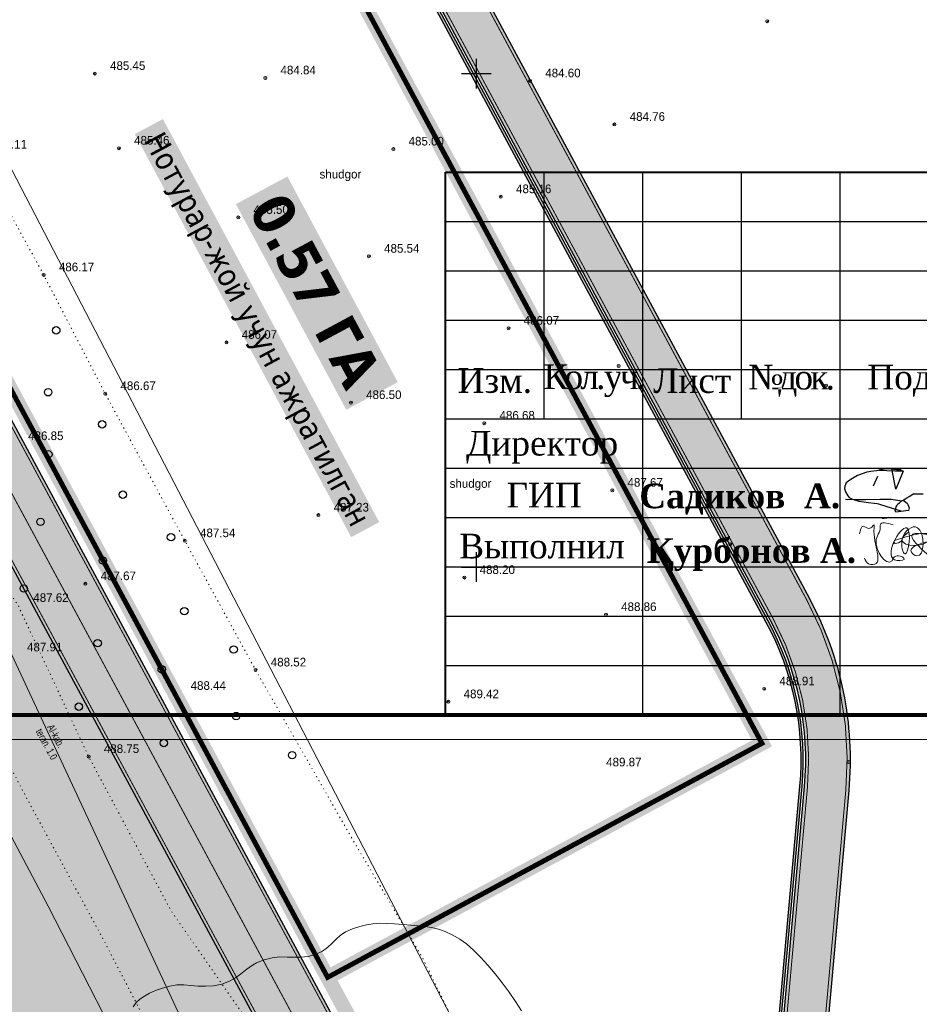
# Model space of a CAD drawing. Extents: x -516234 to 73329, y -4499813 to 47259.
# Tile 13 of 256: x 29620 to 29711, y 36743 to 36843. Entities that reach past the tile are written whole.
import ezdxf

# ---------------------------------------------------------------- set-up
doc = ezdxf.new("R2010")
doc.units = 0
doc.header["$LTSCALE"] = 0.5
doc.header["$MEASUREMENT"] = 0
doc.header["$PDMODE"] = 32
doc.header["$PDSIZE"] = 0.3
for name, pattern in [('( Hidden )', [0.375, 0.25, -0.125]), ('ACAD_ISO03W100', [30, 12, -18]), ('РА_КОНТУРЫ', [1.5, 0, -1.5])]:
    doc.linetypes.add(name, pattern=pattern)
for name, color, linetype in [('(001) Сетка', 92, 'Continuous'), ('(002) Рамка', 7, 'Continuous'), ('(004) Точки рельефа', 7, 'Continuous'), ('(007) Здания', 7, 'Continuous'), ('(013) Газ', 30, 'ИК_Газопровод -------г--------'), ('(019) Связь', 3, 'ИК_КАБ_СВЯЗИ'), ('(031) Горизонтали', 42, 'Continuous'), ('(037) Контуры', 7, 'Continuous'), ('(038) Деревья', 7, 'Continuous'), ('1 devor', 7, 'Continuous'), ('1 PARK', 7, 'Continuous'), ('7_газон', 7, 'Continuous'), ('STOYANKA', 7, 'Continuous'), ("YO'LLLLLLLLLLLLLLLLLLLLL", 7, 'Continuous'), ('орто', 7, 'Continuous')]:
    doc.layers.add(name, color=color, linetype=linetype)
doc.styles.add('BM-431', font='bm431.ttf')
doc.styles.add('D-431', font='d431.ttf')
doc.styles.add('MtXpl_Times_New_Roma_1', font='timesbd.ttf')
doc.styles.get("Standard").update_dxf_attribs({"font": 'times.ttf'})
doc.linetypes.add('ИК_Газопровод -------г--------', pattern='A,9,-0.6,["Г",Standard,S=1.199999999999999,R=0,X=0,Y=-0.6],-1.199999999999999', length=10.8)
doc.linetypes.add('ИК_КАБ_СВЯЗИ', pattern='A,4,["o",Standard,S=0.5,R=0,X=0,Y=-0.125],4,-2', length=10)

# ---------------------------------------------------------------- blocks, each defined once
blk = doc.blocks.new('9633')
at = {"layer": '(031) Горизонтали', "color": 42, "linetype": 'Continuous', "lineweight": 0}
blk.add_lwpolyline([(28665.06522395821, 36742.66409591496), (28665.36704788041, 36743.10046447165), (28665.75147690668, 36743.44330197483), (28666.20909295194, 36743.76106192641), (28666.74135440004, 36744.05352374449), (28667.34971963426, 36744.32046684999), (28668.03564703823, 36744.56167066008), (28668.80059499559, 36744.77691459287), (28669.49249926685, 36744.88438555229), (28670.19302915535, 36744.89029668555), (28670.90926720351, 36744.83981373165), (28671.64829595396, 36744.77810242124), (28672.41719794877, 36744.75032848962), (28673.2230557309, 36744.80165767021), (28674.07295184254, 36744.97725569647), (28674.84470170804, 36745.26523073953), (28675.45450642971, 36745.60964998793), (28675.96702706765, 36745.98961770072), (28676.44692468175, 36746.38423813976), (28676.95886033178, 36746.77261556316), (28677.56749507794, 36747.13385423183), (28678.33748998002, 36747.44705840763), (28679.17164503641, 36747.64808087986), (28679.94304427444, 36747.72115703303), (28680.67177479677, 36747.71796501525), (28681.37792370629, 36747.69018297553), (28682.08157810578, 36747.68948906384), (28682.80282509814, 36747.76756142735), (28683.56175178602, 36747.97607821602), (28684.24831090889, 36748.29905697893), (28684.78030426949, 36748.67239058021), (28685.21959256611, 36749.07557014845), (28685.62803649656, 36749.48808680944), (28686.06749675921, 36749.88943169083), (28686.59983405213, 36750.25909591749), (28687.28690907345, 36750.57657061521), (28688.02951281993, 36750.81991726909), (28688.71031459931, 36750.98723364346), (28689.36399257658, 36751.08806528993), (28690.02522491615, 36751.13195776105), (28690.72868978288, 36751.1284566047), (28691.50906534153, 36751.08710737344), (28692.40102975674, 36751.01745561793), (28693.20469006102, 36750.95438492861), (28693.94898878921, 36750.89363538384), (28694.65211302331, 36750.81627019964), (28695.33224984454, 36750.70335259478), (28696.00758633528, 36750.53594578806), (28696.6963095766, 36750.29511299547), (28697.41660665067, 36749.96191743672), (28698.18666463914, 36749.51742232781), (28698.85076140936, 36749.03785752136), (28699.55277604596, 36748.4245313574), (28700.27969697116, 36747.69999907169), (28701.01851260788, 36746.88681590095), (28701.75621137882, 36746.00753707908), (28702.4797817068, 36745.08471784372), (28703.17621201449, 36744.14091343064), (28703.83249072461, 36743.19867907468), (28704.43560625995, 36742.28057001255)], dxfattribs=at)
at = {"layer": '(004) Точки рельефа', "lineweight": 0, "style": 'D-431'}
for s, p in [('485.45', (28662.73200752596, 36837.60599000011)), ('484.84', (28680.00743431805, 36837.15615899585)), ('484.60', (28706.8400157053, 36836.85815609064)), ('484.76', (28715.394734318, 36832.4461793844)), ('485.46', (28665.17233431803, 36830.04167938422)), ('485.00', (28692.98691954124, 36829.95061569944)), ('486.11', (28650.74093431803, 36829.63267938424)), ('485.16', (28703.87623431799, 36825.11787938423)), ('485.50', (28677.27063262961, 36823.02425526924)), ('485.54', (28690.507534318, 36819.08335899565)), ('486.17', (28657.54833431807, 36817.2045793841)), ('486.07', (28704.65903206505, 36811.79111438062)), ('486.07', (28676.07723431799, 36810.3593793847)), ('486.67', (28663.78703431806, 36805.16537938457)), ('486.50', (28688.68633793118, 36804.25869993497)), ('486.68', (28702.20213431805, 36802.17087938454)), ('486.85', (28654.43273431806, 36800.09717938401)), ('487.67', (28715.17308431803, 36795.37407938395)), ('487.23', (28685.38773431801, 36792.85539103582)), ('487.54', (28671.85203431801, 36790.25935899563)), ('488.20', (28700.18700024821, 36786.5272813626)), ('487.67', (28661.77503431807, 36785.90477938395)), ('487.62', (28654.95763431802, 36783.69851142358)), ('488.86', (28714.53043431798, 36782.77447938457)), ('487.91', (28654.32193431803, 36778.68815220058)), ('488.52', (28679.02433431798, 36777.16149103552)), ('488.91', (28730.56547676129, 36775.25372598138)), ('488.44', (28670.89653431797, 36774.78635899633)), ('489.42', (28698.56473431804, 36773.94049783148)), ('488.75', (28662.10303431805, 36768.38885899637)), ('489.87', (28713.0105850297, 36767.03534073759))]:
    blk.add_text(s, height=0.875, dxfattribs=at).set_placement(p)
at = {"layer": '(037) Контуры', "linetype": 'РА_КОНТУРЫ', "lineweight": 0, "ltscale": 0.5, "style": 'BM-431'}
for p in [(28683.96347078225, 36826.60770937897), (28697.14646373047, 36795.26198544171)]:
    blk.add_text('shudgor', height=0.875, dxfattribs=at).set_placement(p)
blk = doc.blocks.new('d')
at = {"layer": '(038) Деревья'}
blk.add_ellipse((0, 0), major_axis=(0.2651650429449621, 0.2651650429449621), ratio=0.9999999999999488, start_param=5.497787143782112, end_param=11.7809724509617, dxfattribs=at)
blk = doc.blocks.new('Setka')
at = {"layer": '(001) Сетка'}
for p, q in [((0, 1.5), (0, -1.5)), ((-1.5, 0), (1.5, 0))]:
    blk.add_line(p, q, dxfattribs=at)

msp = doc.modelspace()

# ---------------------------------------------------------------- hatches: boundary and pattern name
at = {"layer": '1 PARK', "lineweight": 0, "true_color": 0x00c200, "transparency": 33554508}
h = msp.add_hatch(color=92, dxfattribs=at)
h.dxf.hatch_style = 1
edge = h.paths.add_edge_path()
edge.add_line((29724.64239257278, 36512.79432187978), (29471.60044474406, 36982.55049501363))
edge.add_line((29471.60044474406, 36982.55049501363), (29506.29401808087, 36972.14843313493))
edge.add_arc((29494.80619221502, 36933.83355538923), 39.99999999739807, 28.309861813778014, 73.30986225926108, ccw=False)
edge.add_line((29530.02202180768, 36952.80314541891), (29731.94540582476, 36577.94530873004))
edge.add_arc((29696.72957622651, 36558.97571869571), 40.00000000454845, -16.690138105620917, 28.309861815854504, ccw=False)
edge.add_line((29735.04445390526, 36547.48789258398), (29724.64239257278, 36512.79432187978))
at = {"layer": '7_газон', "lineweight": 0, "true_color": 0x5c5c5c, "transparency": 33554687}
h = msp.add_hatch(color=251, dxfattribs=at)
h.dxf.hatch_style = 1
edge = h.paths.add_edge_path(flags=16)
edge.add_line((29676.9670253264, 36922.96084250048), (29652.77291892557, 36909.92828613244))
edge.add_arc((29654.19563818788, 36907.28709892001), 2.999999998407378, 118.3098620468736, 208.3098621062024)
edge.add_line((29651.55445097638, 36905.86437965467), (29669.68837844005, 36872.19990448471))
edge.add_arc((29672.32956565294, 36873.62262374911), 2.999999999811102, 208.30986207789, 298.2780487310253)
edge.add_line((29673.75081818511, 36870.98064698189), (29697.06899177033, 36883.5246684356))
edge.add_arc((29695.17398839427, 36887.04730412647), 4.000000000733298, 298.2780487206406, 388.3063323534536)
edge.add_line((29698.69568820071, 36888.94404619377), (29681.03101944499, 36921.74221183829))
edge.add_arc((29678.3897445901, 36920.31965528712), 3.00000000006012, 28.30633236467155, 118.3098620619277)
edge = h.paths.add_edge_path(flags=16)
edge.add_arc((29582.9855072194, 36967.89968877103), 30.00000001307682, 100.3549001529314, 118.3098620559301)
edge.add_line((29568.75831457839, 36994.31156091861), (29528.13142186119, 36972.42721186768))
edge.add_arc((29529.55414112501, 36969.78602465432), 2.999999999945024, 118.3098620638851, 225.976051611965)
edge.add_arc((29494.80619221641, 36933.83355539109), 46.99999999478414, 28.309861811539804, 45.97605160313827, ccw=False)
edge.add_line((29536.18479198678, 36956.12282367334), (29686.13726511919, 36677.7456560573))
edge.add_arc((29688.77845233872, 36679.16837530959), 2.999999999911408, 208.3098618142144, 354.8617095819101)
edge.add_line((29691.76639664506, 36678.8996955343), (29699.50725581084, 36764.98453772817))
edge.add_arc((29669.62781274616, 36767.67133548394), 30.00000000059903, 354.8617095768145, 388.3098620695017)
edge.add_line((29696.03968487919, 36781.89852812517), (29580.77358266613, 36995.88266607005))
edge.add_arc((29578.13239545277, 36994.45994680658), 2.999999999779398, 28.30986205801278, 100.3549001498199)
edge = h.paths.add_edge_path()
edge.add_line((29429.45156085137, 37065.40154354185), (29443.21523881, 37039.99022628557))
edge.add_line((29443.21523881, 37039.99022628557), (29467.007078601, 36995.82219918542))
edge.add_arc((29480.21301466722, 37002.93579550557), 14.99999999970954, 208.3098620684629, 253.3098622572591)
edge.add_line((29475.90507996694, 36988.56771635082), (29508.30438760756, 36978.85353674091))
edge.add_arc((29494.80619219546, 36933.83355536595), 47.00000002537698, 63.28493720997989, 73.30986224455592, ccw=False)
edge.add_arc((29520.43076144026, 36984.74898970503), 10.00000000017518, 243.284937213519, 298.3098620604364)
edge.add_line((29525.17315898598, 36975.94503232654), (29566.62423568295, 36998.27334173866))
edge.add_arc((29582.98550721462, 36967.89968878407), 34.49999999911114, 90.70226828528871, 118.3098620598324, ccw=False)
edge.add_line((29582.56265496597, 37002.39709732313), (29601.16238589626, 37002.62508366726))
edge.add_arc((29600.79468828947, 37032.62283022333), 29.99999999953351, 270.7022682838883, 298.3364137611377)
edge.add_line((29615.03411904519, 37006.21755401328), (29627.39519750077, 37012.88344606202))
edge.add_arc((29631.42970288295, 37005.4019511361), 8.500000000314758, 28.306332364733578, 118.3364137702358, ccw=False)
edge.add_line((29638.91331497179, 37009.43252803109), (29702.65760048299, 36891.0778810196))
edge.add_arc((29695.17398839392, 36887.04730412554), 8.499999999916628, -61.72195127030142, 28.306332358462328, ccw=False)
edge.add_line((29699.20087056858, 36879.56170328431), (29664.33022544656, 36860.80302483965))
edge.add_arc((29666.69897966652, 36856.39973022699), 5.000000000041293, 118.2780487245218, 208.3098620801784)
edge.add_line((29662.29700097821, 36854.02853145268), (29700.001465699, 36784.03260702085))
edge.add_arc((29669.62781274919, 36767.67133548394), 34.49999999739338, -5.138290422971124, 28.30986207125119, ccw=False)
edge.add_line((29703.98917227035, 36764.58151806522), (29695.14768138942, 36666.25672866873))
edge.add_arc((29710.0874029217, 36664.91332979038), 15.00000000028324, 174.8617095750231, 208.3098618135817)
edge.add_line((29696.8814668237, 36657.7997335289), (29738.10817600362, 36581.26498698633))
edge.add_arc((29696.72957622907, 36558.97571869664), 47.00000000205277, -16.690138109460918, 28.3098618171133, ccw=False)
edge.add_line((29741.74955749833, 36545.47752301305), (29732.03538262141, 36513.07823193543))
edge.add_arc((29746.40346174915, 36508.77029714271), 14.99999999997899, 163.309861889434, 208.3098620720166)
edge.add_line((29733.19752568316, 36501.65670082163), (29762.25672105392, 36447.71016536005))
edge.add_line((29762.25672105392, 36447.71016536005), (29788.31828072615, 36389.8396773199))
edge.add_line((29788.31828072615, 36389.8396773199), (29723.7285416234, 36509.74639209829))
edge.add_line((29723.7285416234, 36509.74639209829), (29735.04445390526, 36547.48789258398))
edge.add_arc((29696.7295762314, 36558.97571869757), 39.9999999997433, 343.3098618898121, 388.3098618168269)
edge.add_line((29731.94540582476, 36577.94530873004), (29530.02202180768, 36952.80314541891))
edge.add_arc((29494.80619221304, 36933.83355538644), 40.00000000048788, 28.30986181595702, 73.30986225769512)
edge.add_line((29506.29401808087, 36972.14843313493), (29468.5366372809, 36983.46910649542))
edge.add_line((29468.5366372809, 36983.46910649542), (29424.2348273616, 37065.40154354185))
edge = h.paths.add_edge_path(flags=16)
edge.add_line((29653.96902770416, 36965.66145273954), (29629.77229082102, 36952.62747941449))
edge.add_arc((29631.19501008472, 36949.98629220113), 2.999999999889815, 118.3098620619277, 208.3098620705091)
edge.add_line((29628.55382287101, 36948.56357293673), (29646.57493355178, 36915.10853490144))
edge.add_arc((29649.2161207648, 36916.53125416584), 2.999999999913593, 208.3098620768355, 298.3098620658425)
edge.add_line((29650.63884002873, 36913.89006695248), (29674.83351591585, 36926.92293008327))
edge.add_arc((29673.4107966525, 36929.56411729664), 2.999999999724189, 298.3098620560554, 388.3063323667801)
edge.add_line((29676.05207150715, 36930.98667384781), (29658.03302182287, 36964.44282207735))
edge.add_arc((29655.3917469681, 36963.02026552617), 2.999999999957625, 28.30633236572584, 118.3098620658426)
edge = h.paths.add_edge_path(flags=16)
edge.add_line((29653.05407388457, 36973.68728408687), (29634.95140268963, 37007.29869320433))
edge.add_arc((29631.42970288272, 37005.4019511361), 4.00000000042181, 28.30633236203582, 118.3364137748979)
edge.add_line((29629.53111211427, 37008.92265463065), (29617.1700336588, 37002.25676258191))
edge.add_arc((29600.79468827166, 37032.6228302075), 34.49999999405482, 278.95978604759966, 298.33641380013, ccw=False)
edge.add_arc((29606.63498333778, 36995.58040921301), 3.000000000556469, 98.95978601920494, 208.3098621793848)
edge.add_line((29603.99379612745, 36994.15768994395), (29623.57430544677, 36957.80772818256))
edge.add_arc((29626.21549265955, 36959.23044744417), 2.9999999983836, 208.3098620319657, 298.3098620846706)
edge.add_line((29627.6382119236, 36956.58926023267), (29651.83551829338, 36969.62354032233))
edge.add_arc((29650.41279902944, 36972.26472753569), 3.000000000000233, 298.3098620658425, 388.306332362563)
at = {"layer": "YO'LLLLLLLLLLLLLLLLLLLLL", "true_color": 0x00bfff}
h = msp.add_hatch(color=140, dxfattribs=at)
h.dxf.hatch_style = 1
edge = h.paths.add_edge_path(flags=16)
edge.add_line((29604.43399398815, 36994.39480983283), (29670.12857632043, 36872.43702437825))
edge.add_arc((29672.32956566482, 36873.62262376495), 2.499999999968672, 208.309862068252, 298.278048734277)
edge.add_line((29673.51394277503, 36871.42097645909), (29696.83211634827, 36883.96499789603))
edge.add_arc((29695.17398839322, 36887.04730412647), 3.500000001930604, 298.2780487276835, 388.3063323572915)
edge.add_line((29698.25547572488, 36888.70695343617), (29634.51119021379, 37007.06160044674))
edge.add_arc((29631.42970288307, 37005.4019511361), 3.500000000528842, 28.30633237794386, 118.3364137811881)
edge.add_line((29629.76843596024, 37008.48256669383), (29617.40735750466, 37001.8166746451))
edge.add_arc((29600.79468829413, 37032.6228302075), 34.99999998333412, 278.9597860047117, 298.3364137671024, ccw=False)
edge.add_arc((29606.63498333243, 36995.58040921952), 2.500000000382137, 98.95978600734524, 208.3098620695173)
edge = h.paths.add_edge_path()
edge.add_arc((29600.79468828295, 37032.62283023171), 34.75000000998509, 278.9597860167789, 298.3364137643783)
edge.add_line((29617.28869558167, 37002.0367186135), (29629.64977403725, 37008.70261066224))
edge.add_arc((29631.42970288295, 37005.40195113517), 3.750000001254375, 28.306332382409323, 118.33641377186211, ccw=False)
edge.add_line((29634.73129645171, 37007.18014682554), (29698.4755819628, 36888.82549981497))
edge.add_arc((29695.17398839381, 36887.04730412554), 3.750000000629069, -61.72195127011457, 28.306332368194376, ccw=False)
edge.add_line((29696.9505540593, 36883.74483316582), (29673.63238048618, 36871.20081172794))
edge.add_arc((29672.32956566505, 36873.62262376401), 2.74999999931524, 208.3098620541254, 298.2780487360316, ccw=False)
edge.add_line((29669.90847738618, 36872.3184644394), (29604.2138950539, 36994.27624989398))
edge.add_arc((29606.63498333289, 36995.58040921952), 2.750000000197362, 98.9597860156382, 208.3098620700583, ccw=False)
edge = h.paths.add_edge_path()
edge.add_line((29596.94986710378, 36997.82309186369), (29587.75359240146, 36997.71036845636))
edge.add_arc((29588.9861658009, 36994.97527021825), 2.999999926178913, 114.2587324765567, 124.2595781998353)
edge.add_line((29587.29733653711, 36997.45475711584), (29597.41225126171, 36997.57874075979))
edge.add_arc((29595.78470484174, 36995.0586031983), 3.000000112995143, 57.144958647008, 67.14580375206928)
edge = h.paths.add_edge_path()
edge.add_line((29526.90857057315, 36971.2005763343), (29568.99543445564, 36993.87136305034))
edge.add_arc((29582.98550722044, 36967.89968876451), 29.50000001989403, 100.35490015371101, 118.30986205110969, ccw=False)
edge.add_arc((29578.13239545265, 36994.45994680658), 2.499999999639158, 28.309862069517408, 100.35490015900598, ccw=False)
edge.add_line((29580.33338479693, 36995.64554619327), (29695.59948701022, 36781.66140824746))
edge.add_arc((29669.62781274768, 36767.67133548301), 29.49999999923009, -5.1382904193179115, 28.30986207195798, ccw=False)
edge.add_line((29699.0092650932, 36765.02931769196), (29691.11988759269, 36677.29282713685))
edge.add_arc((29688.77845223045, 36679.16837538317), 3.00000012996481, 321.3044000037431, 331.3052450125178)
edge.add_line((29691.41002270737, 36677.72794572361), (29699.25826045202, 36765.00692771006))
edge.add_arc((29669.62781274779, 36767.67133548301), 29.74999999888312, 354.8617095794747, 388.3098620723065)
edge.add_line((29695.81958594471, 36781.77996818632), (29580.55348373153, 36995.7641061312))
edge.add_arc((29578.13239545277, 36994.45994680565), 2.749999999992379, 28.30986207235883, 100.3549001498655)
edge.add_arc((29582.9855072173, 36967.89968877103), 29.7500000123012, 100.3549001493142, 118.309862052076)
edge.add_line((29568.87687451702, 36994.09146198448), (29527.19442439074, 36971.63851944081))
edge.add_arc((29529.55414118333, 36969.78602461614), 3.000000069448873, 141.8663265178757, 151.8671717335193)

# ---------------------------------------------------------------- linework, layer by layer
at = {"layer": '(002) Рамка', "lineweight": 0}
msp.add_lwpolyline([(29430.11898542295, 37066.75011732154), (29850.61898542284, 37066.75011732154), (29850.61898542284, 36769.75011732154), (29430.11898542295, 36769.75011732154)], close=True, dxfattribs=at)
at = {"layer": '(004) Точки рельефа', "color": 0, "linetype": 'ByBlock', "lineweight": 0}
for p in [(29695.73002980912, 36842.53564540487), (29627.58340301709, 36837.24227640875), (29644.85882980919, 36836.79244540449), (29671.69141119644, 36836.49262211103), (29680.24612980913, 36832.08064540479), (29630.02372980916, 36829.67614540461), (29657.83831503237, 36829.58690210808), (29668.72762980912, 36824.75234540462), (29642.12202812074, 36822.66054167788), (29655.35892980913, 36818.71964540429), (29622.39972980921, 36816.83904540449), (29669.51042755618, 36811.42558040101), (29640.92862980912, 36809.99384540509), (29680.6671298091, 36807.60814540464), (29628.63842980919, 36804.79984540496), (29701.6862352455, 36805.61827721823), (29653.53773342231, 36803.89316595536), (29667.05352980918, 36801.80534540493), (29680.02447980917, 36795.00854540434), (29650.23912980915, 36792.49774540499), (29636.70342980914, 36789.89564540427), (29691.98092980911, 36789.53524540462), (29665.03839573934, 36786.16963573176), (29626.62642980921, 36785.53924540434), (29679.38182980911, 36782.40894540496), (29643.87572980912, 36776.80384540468), (29695.41687225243, 36774.89061918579), (29635.7479298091, 36774.42264540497), (29663.41612980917, 36773.58224540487), (29626.95442980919, 36768.02514540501), (29703.97642980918, 36767.48194540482)]:
    msp.add_point(p, dxfattribs=at)
at = {"layer": '(013) Газ', "lineweight": 0, "flags": 128}
msp.add_lwpolyline([(29525.4045298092, 37048.0812454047), (29531.16032980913, 37039.10674540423), (29539.03442980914, 37023.9947454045), (29540.16602980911, 37021.19084540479), (29539.27042980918, 37018.60784540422), (29533.5626298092, 37011.72844540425), (29529.25442980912, 37006.75534540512), (29524.91812980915, 37001.27644540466), (29517.62702980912, 36991.22024540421), (29508.46972980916, 36979.31684540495), (29503.95652980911, 36971.83674540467), (29513.30102980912, 36954.80344540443), (29520.01352980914, 36941.40164540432), (29527.99152980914, 36927.06934540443), (29538.26772980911, 36908.13784540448), (29552.22252980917, 36883.58144540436), (29562.9265298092, 36863.59834540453), (29568.87632980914, 36853.651245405), (29578.9045298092, 36835.70134540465), (29587.68822980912, 36819.03094540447), (29597.08572980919, 36801.50184540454), (29611.7932298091, 36773.69974540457), (29622.8681298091, 36752.86994540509), (29632.62652980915, 36733.82944540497), (29642.05702980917, 36714.74094540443), (29649.24532980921, 36696.49514540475), (29654.71632980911, 36680.57834540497), (29662.39652980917, 36662.6074454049), (29676.15432980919, 36642.03754540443), (29689.2174298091, 36620.2101454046), (29698.95182980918, 36600.03514540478), (29708.9171298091, 36582.19414540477), (29725.84472980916, 36551.17434540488), (29738.19912980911, 36530.15064540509), (29750.36268157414, 36512.07232270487), (29762.3080298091, 36492.93034540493), (29777.20752980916, 36461.74964540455), (29800.4448298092, 36421.63744540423), (29814.55452980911, 36397.86484540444)], dxfattribs=at)
at = {"layer": '(019) Связь', "lineweight": 0, "flags": 128}
for points in [[(29845.77499956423, 36411.94192992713), (29832.6952298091, 36428.04424540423), (29805.59946008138, 36468.11178495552), (29530.62606186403, 36998.11573333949), (29534.25613077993, 37019.90358326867), (29517.60932965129, 37060.71951957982)], [(29514.83162980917, 37049.761445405), (29518.67122980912, 37045.21124540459), (29525.95242980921, 37035.17724540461), (29528.7734298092, 37021.40064540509), (29526.18852980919, 37015.33294540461), (29523.52162980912, 37012.33214540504), (29518.67252980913, 37007.59394540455), (29510.11892980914, 36999.15214540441), (29506.1915298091, 36984.80864540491), (29526.83482980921, 36945.59014540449), (29546.80742980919, 36909.66124540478), (29570.94542980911, 36864.29314540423), (29590.41202980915, 36836.47614540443), (29619.17332980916, 36778.32504540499), (29654.46622980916, 36702.51484540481), (29679.35692980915, 36655.78224540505), (29696.19172980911, 36624.08374540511), (29725.3618298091, 36569.60814540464), (29744.3187298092, 36532.2698454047), (29766.0236298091, 36495.88124540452)]]:
    msp.add_lwpolyline(points, dxfattribs=at)
at = {"layer": '(037) Контуры', "linetype": 'РА_КОНТУРЫ', "lineweight": 0, "ltscale": 0.5, "flags": 128}
msp.add_lwpolyline([(29755.04077472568, 36506.78989662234), (29749.55892649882, 36504.71865606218), (29743.93502640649, 36515.17753636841), (29735.41522741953, 36528.70619685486), (29728.61977677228, 36539.94076516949), (29722.32114540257, 36549.69191522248), (29715.1268340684, 36562.79275359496), (29702.66348585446, 36586.19353718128), (29697.33247490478, 36596.28256397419), (29689.20851291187, 36610.85282235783), (29682.5789960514, 36622.2763185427), (29676.06744009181, 36632.90212627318), (29668.59320942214, 36649.312673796), (29662.06464549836, 36661.64381750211), (29656.31976662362, 36675.12851883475), (29650.06209021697, 36688.28134498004), (29644.47316955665, 36699.55290921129), (29637.36183763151, 36711.28428142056), (29632.36174313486, 36716.07937194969), (29624.68160750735, 36730.74959521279), (29618.9497404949, 36742.25506716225), (29612.32520716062, 36755.37790184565), (29603.25658454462, 36773.26586058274), (29595.88533783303, 36786.8645036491), (29588.98291583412, 36799.61847954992), (29584.54556848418, 36808.36303738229), (29577.76510707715, 36820.1733816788), (29566.04250200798, 36839.8896059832), (29558.70718168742, 36860.45953546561), (29549.67653794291, 36879.08920578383), (29542.6271770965, 36891.38136021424), (29534.78511255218, 36905.11094827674), (29523.18849822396, 36920.17498473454), (29514.56272471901, 36935.54792634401), (29507.28444792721, 36948.43184844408), (29499.05851350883, 36964.41955414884), (29491.99115241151, 36977.56037804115), (29485.19368250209, 36991.13903379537), (29476.92277338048, 37006.21609362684), (29476.89373791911, 37011.68396476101), (29488.33226104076, 37014.47997411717), (29493.3193988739, 37005.20762645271), (29496.88407585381, 36997.64360158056), (29504.16535667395, 36984.15191610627), (29510.89685299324, 36970.48829286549), (29519.16476488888, 36955.22330616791), (29526.661950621, 36943.02212015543), (29535.5256339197, 36927.36729031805), (29544.05944038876, 36912.32621872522), (29550.88593727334, 36894.27230541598), (29556.54482618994, 36883.52753670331), (29567.02091081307, 36864.47904179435), (29576.17249293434, 36847.54971057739), (29587.20837141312, 36827.12375669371), (29593.77791530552, 36815.26942771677), (29599.01896297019, 36804.98247720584), (29604.90377231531, 36793.25809178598), (29612.25902271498, 36779.95633300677), (29620.74785723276, 36763.68274084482), (29628.5879287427, 36749.22943450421), (29635.06951253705, 36736.71336238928), (29647.68278121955, 36715.787616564), (29652.9708283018, 36703.42947276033), (29658.25984694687, 36694.35205179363), (29665.10230345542, 36680.29258360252), (29673.37420437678, 36666.12916810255), (29677.68364113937, 36652.75241247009), (29684.93494007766, 36638.50702015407), (29690.27494673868, 36628.50995763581), (29696.8914787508, 36615.90592091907), (29704.27971913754, 36602.27329122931), (29710.5163885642, 36590.89277495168), (29717.24287042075, 36579.14840451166), (29723.30461279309, 36567.20110738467), (29729.7751977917, 36555.04489508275), (29735.56904135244, 36543.46045440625), (29742.15156456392, 36533.43341418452), (29749.54481989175, 36517.82555348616), (29755.04077472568, 36506.78989662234)], dxfattribs=at)
msp.add_lwpolyline([(29774.79593075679, 36524.72308427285), (29765.00858535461, 36542.91291934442), (29758.46602687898, 36555.24406293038), (29752.27533838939, 36566.7605266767), (29746.21560039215, 36578.10505847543), (29739.79999467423, 36590.18130237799), (29732.81360829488, 36602.59241103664), (29725.00652454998, 36616.97474528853), (29717.77323467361, 36629.34086934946), (29713.22192392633, 36638.9930728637), (29707.43107747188, 36650.77943496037), (29700.41569088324, 36664.53501997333), (29694.0590532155, 36677.66285500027), (29687.01465922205, 36693.60458870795), (29680.3671282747, 36707.49512433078), (29675.93277348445, 36716.97339655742), (29669.11231146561, 36730.67600386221), (29660.75741841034, 36747.69730609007), (29653.63208912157, 36759.75755015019), (29643.87574143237, 36776.80383066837), (29636.70342161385, 36789.89567273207), (29628.63843380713, 36804.79980164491), (29622.39975952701, 36816.83906145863), (29615.59230334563, 36829.26716503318), (29609.99139048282, 36840.17287158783), (29600.27500529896, 36859.78415390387), (29592.56588046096, 36874.51235434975), (29581.82987776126, 36895.81297029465), (29574.16975682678, 36907.85421717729), (29564.96021773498, 36922.39047951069), (29554.78303902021, 36938.83499069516), (29546.38318077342, 36953.83308016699), (29539.65269496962, 36966.22119996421), (29531.96057236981, 36979.91380370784), (29524.53134757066, 36993.58941631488), (29518.67250861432, 37007.59391431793), (29515.92654504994, 37011.40040898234), (29510.40470425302, 37010.28079761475), (29504.14814090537, 37010.16378965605), (29506.82216045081, 37003.08656765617), (29511.92930722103, 36987.30675434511), (29518.2069818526, 36973.45120193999), (29525.39930890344, 36958.60304377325), (29533.5252526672, 36946.07399077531), (29541.60924183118, 36930.14626050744), (29550.41893534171, 36915.75493833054), (29559.91637828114, 36899.35640343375), (29567.08968849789, 36887.34214188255), (29576.82506206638, 36868.22466749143), (29585.79171325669, 36851.63720160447), (29594.07866435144, 36830.92233668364), (29599.55762765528, 36819.66976411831), (29605.17253974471, 36808.21727054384), (29612.03998012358, 36794.90651109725), (29619.80905459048, 36783.33908069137), (29626.95440391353, 36768.02510346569), (29635.31428316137, 36752.39126114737), (29645.23154444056, 36738.12390018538), (29655.01288793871, 36720.42987204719), (29661.49347661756, 36707.38800461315), (29665.32206084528, 36698.65643651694), (29671.94460194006, 36684.71691974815), (29678.59814203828, 36669.48290718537), (29685.12971393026, 36656.08317949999), (29691.26144603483, 36642.15065581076), (29697.22521985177, 36630.98605314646), (29702.65919439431, 36620.46719456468), (29710.35231853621, 36606.54867877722), (29716.94585284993, 36594.72233910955), (29723.89924837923, 36582.74306205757), (29730.29186060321, 36570.95270666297), (29736.7914300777, 36559.29230159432), (29742.71022784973, 36547.37399195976), (29747.78832954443, 36538.18661199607), (29757.77560157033, 36519.4759813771), (29764.65502616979, 36507.46471614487), (29770.98453106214, 36511.09635649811), (29780.10894593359, 36514.95893085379)], close=True, dxfattribs=at)
at = {"color": 7, "linetype": 'Continuous'}
for p, q in [((29663.11898542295, 36827.25011732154), (29848.11898542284, 36827.25011732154)), ((29663.11898542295, 36772.25011732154), (29663.11898542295, 36827.25011732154)), ((29673.11898542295, 36802.25011732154), (29673.11898542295, 36827.25011732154)), ((29683.11898542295, 36772.25011732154), (29683.11898542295, 36827.25011732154)), ((29693.11898542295, 36802.25011732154), (29693.11898542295, 36827.25011732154)), ((29703.11898542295, 36772.25011732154), (29703.11898542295, 36827.25011732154)), ((29663.11898542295, 36807.25011732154), (29728.11898542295, 36807.25011732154)), ((29663.11898542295, 36802.25011732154), (29728.11898542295, 36802.25011732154))]:
    msp.add_line(p, q, dxfattribs=at)
at = {"color": 5, "lineweight": 25, "ltscale": 2}
for p, q in [((29705.83297298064, 36796.83562106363), (29705.34615270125, 36796.67224250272)), ((29706.2278040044, 36796.92522544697), (29705.83297298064, 36796.83562106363)), ((29706.81633811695, 36796.99142996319), (29706.2278040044, 36796.92522544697)), ((29707.19855347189, 36797.08040354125), (29706.81633811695, 36796.99142996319)), ((29707.00744579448, 36797.03591675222), (29709.48816602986, 36796.96172203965)), ((29707.625777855, 36797.14348406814), (29707.19855347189, 36797.08040354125)), ((29708.14669986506, 36797.17565513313), (29707.625777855, 36797.14348406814)), ((29708.586408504, 36797.17565513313), (29708.14669986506, 36797.17565513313)), ((29708.77013744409, 36795.11413813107), (29708.36655418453, 36797.17565513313)), ((29708.36655418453, 36797.17565513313), (29708.36655418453, 36797.17565513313)), ((29708.36655418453, 36797.17565513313), (29709.48816602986, 36796.96172203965)), ((29709.48816602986, 36796.96172203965), (29708.586408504, 36797.17565513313)), ((29708.586408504, 36797.17565513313), (29709.27954754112, 36797.1505731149)), ((29708.85672550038, 36797.12160113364), (29708.586408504, 36797.17565513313)), ((29708.586408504, 36797.17565513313), (29709.48816602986, 36796.96172203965)), ((29709.12704249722, 36797.06754713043), (29708.586408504, 36797.17565513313)), ((29709.48816602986, 36796.96172203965), (29708.77013744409, 36795.11413813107)), ((29709.12704249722, 36797.06754713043), (29708.85672550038, 36797.12160113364)), ((29709.27954754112, 36797.1505731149), (29709.12704249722, 36797.06754713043)), ((29709.48816602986, 36796.96172203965), (29709.12704249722, 36797.06754713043)), ((29709.48816602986, 36796.96172203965), (29709.48816602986, 36796.96172203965)), ((29703.98510596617, 36795.96670184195), (29703.74034884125, 36795.75712430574)), ((29704.37054094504, 36796.21623038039), (29703.98510596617, 36795.96670184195)), ((29704.86458895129, 36796.50117412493), (29704.37054094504, 36796.21623038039)), ((29705.34615270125, 36796.67224250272), (29704.86458895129, 36796.50117412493)), ((29703.5840328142, 36795.41471720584), (29703.55656745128, 36795.20835377)), ((29703.55656745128, 36795.20835377), (29703.64895094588, 36794.86294283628)), ((29703.74034884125, 36795.75712430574), (29703.5840328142, 36795.41471720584)), ((29703.64895094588, 36794.86294283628), (29703.90027873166, 36794.43258345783)), ((29708.77013744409, 36795.11413813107), (29708.77013744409, 36795.11413813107)), ((29703.66925428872, 36794.11162065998), (29704.81806867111, 36794.0891519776)), ((29703.90027873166, 36794.43258345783), (29704.02991787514, 36794.29050208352)), ((29704.02991787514, 36794.29050208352), (29704.25476589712, 36794.14343434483)), ((29704.25476589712, 36794.14343434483), (29704.57357437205, 36794.02886809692)), ((29704.57357437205, 36794.02886809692), (29705.01735682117, 36793.91616422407)), ((29704.81806867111, 36794.0891519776), (29705.68999539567, 36794.08212300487)), ((29705.01735682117, 36793.91616422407), (29705.99691097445, 36793.78997313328)), ((29705.68999539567, 36794.08212300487), (29707.18153545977, 36794.11717775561)), ((29707.18153545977, 36794.11717775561), (29708.29329131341, 36794.09446876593)), ((29708.29329131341, 36794.09446876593), (29709.37029492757, 36793.95630186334)), ((29709.12492614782, 36793.73470204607), (29709.26044603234, 36793.87528150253)), ((29709.26044603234, 36793.87528150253), (29709.4967927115, 36794.01667199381)), ((29709.2702034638, 36793.90853395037), (29709.4967927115, 36794.01667199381)), ((29709.4967927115, 36794.01667199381), (29709.88314758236, 36794.24024740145)), ((29709.4967927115, 36794.01667199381), (29709.75886352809, 36793.79940464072)), ((29709.88314758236, 36794.24024740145), (29710.16996370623, 36794.40622183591)), ((29710.16996370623, 36794.40622183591), (29710.51156560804, 36794.64973012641)), ((29710.51156560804, 36794.64973012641), (29710.76121787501, 36794.64973012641)), ((29710.76121787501, 36794.64973012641), (29711.53865849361, 36794.66203083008)), ((29705.99691097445, 36793.78997313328), (29706.5707268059, 36793.72061459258)), ((29706.5707268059, 36793.72061459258), (29706.85707621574, 36793.68607049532)), ((29706.85707621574, 36793.68607049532), (29707.00583598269, 36793.64236470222)), ((29707.00583598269, 36793.64236470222), (29707.2147830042, 36793.57730164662)), ((29707.2147830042, 36793.57730164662), (29709.26396506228, 36792.91657017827)), ((29708.69274091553, 36792.94696145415), (29708.75926885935, 36793.18238698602)), ((29708.74389351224, 36792.78597093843), (29708.69274091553, 36792.94696145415)), ((29710.03966072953, 36792.96759779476), (29708.74389351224, 36792.78597093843)), ((29708.75926885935, 36793.18238698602), (29708.79822005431, 36793.32022539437)), ((29708.79822005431, 36793.32022539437), (29708.87428828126, 36793.44818128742)), ((29708.87428828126, 36793.44818128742), (29708.97768772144, 36793.62211155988)), ((29708.97768772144, 36793.62211155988), (29709.12492614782, 36793.73470204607)), ((29709.75886352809, 36793.79940464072), (29709.89189691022, 36793.68911456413)), ((29709.89189691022, 36793.68911456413), (29709.96199551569, 36793.55622921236)), ((29709.96199551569, 36793.55622921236), (29710.05022743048, 36793.38896870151)), ((29710.09692404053, 36793.22104633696), (29710.03966072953, 36792.96759779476)), ((29710.05022743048, 36793.38896870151), (29710.09692404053, 36793.22104633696)), ((29707.42073937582, 36792.14070886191), (29707.32868441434, 36792.21226020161)), ((29707.57675972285, 36792.14070886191), (29707.42073937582, 36792.14070886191)), ((29707.80945968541, 36792.18414431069), (29707.57675972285, 36792.14070886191)), ((29707.97454754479, 36792.24790069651), (29707.80945968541, 36792.18414431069))]:
    msp.add_line(p, q, dxfattribs=at)
at = {"color": 5, "lineweight": 25}
msp.add_line((29706.49884377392, 36795.44631446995), (29706.95027346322, 36796.42919105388), dxfattribs=at)
for points in [[(29731.94540582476, 36577.94530873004), (29530.02202180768, 36952.80314541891, 0.1989123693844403), (29506.29401808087, 36972.14843313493), (29468.5366372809, 36983.46910649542), (29424.2348273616, 37065.40154354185)], [(29429.45156085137, 37065.40154354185), (29443.21523881, 37039.99022628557), (29467.007078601, 36995.82219918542, 0.1989123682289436), (29475.90507996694, 36988.56771635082), (29508.30438760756, 36978.85353674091, -0.04376990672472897), (29515.93522297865, 36975.81645736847, 0.2448137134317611), (29525.17315898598, 36975.94503232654), (29566.62423568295, 36998.27334173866, -0.1210469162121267), (29582.56265496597, 37002.39709732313), (29601.16238589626, 37002.62508366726, 0.1211644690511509), (29615.03411904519, 37006.21755401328), (29627.39519750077, 37012.88344606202, -0.414367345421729), (29638.91331497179, 37009.43252803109), (29702.65760048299, 36891.0778810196, -0.41435815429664), (29699.20087056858, 36879.56170328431), (29664.33022544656, 36860.80302483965, 0.4143762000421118), (29662.29700097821, 36854.02853145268), (29700.001465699, 36784.03260702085, -0.1469902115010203), (29703.98917227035, 36764.58151806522), (29695.14768138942, 36666.25672866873, 0.146990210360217)]]:
    msp.add_lwpolyline(points, format="xyb")
at = {"lineweight": 0, "const_width": 0.4}
msp.add_lwpolyline([(29440.11898542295, 37064.25011732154), (29848.11898542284, 37064.25011732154), (29848.11898542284, 36772.25011732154), (29440.11898542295, 36772.25011732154)], close=True, dxfattribs=at)
msp.add_lwpolyline([(29577.59316081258, 36997.41108658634, 0.07850397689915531), (29568.75831457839, 36994.31156091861), (29528.13142186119, 36972.42721186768, 0.5076921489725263), (29527.46926419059, 36967.62887649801, -0.07723633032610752), (29536.18479198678, 36956.12282367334), (29686.13726511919, 36677.7456560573, 0.7436940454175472), (29691.76639664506, 36678.8996955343), (29699.50725581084, 36764.98453772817, 0.1469902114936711), (29696.03968487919, 36781.89852812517), (29580.77358266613, 36995.88266607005, 0.3251369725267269)], format="xyb", close=True)
at = {"color": 7, "lineweight": 0, "true_color": 0xffffff, "const_width": 1.5}
msp.add_lwpolyline([(29596.63550013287, 36846.90111263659), (29640.65528701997, 36870.61310037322), (29695.19285881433, 36769.36759053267), (29651.17307192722, 36745.65560279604)], close=True, dxfattribs=at)
at = {"color": 1, "linetype": '( Hidden )', "lineweight": 0, "ltscale": 15, "const_width": 0.5}
msp.add_lwpolyline([(29596.63550013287, 36846.90111263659), (29640.65528701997, 36870.61310037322), (29695.19285881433, 36769.36759053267), (29651.17307192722, 36745.65560279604)], close=True, dxfattribs=at)
at = {"lineweight": 40}
msp.add_lwpolyline([(29663.11898542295, 36827.25011732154), (29848.11898542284, 36827.25011732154), (29848.11898542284, 36772.25011732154), (29663.11898542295, 36772.25011732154)], close=True, dxfattribs=at)
at = {"color": 7, "linetype": 'Continuous'}
for points in [[(29663.11898542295, 36822.25011732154), (29728.11898542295, 36822.25011732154)], [(29663.11898542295, 36817.25011732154), (29728.11898542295, 36817.25011732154)], [(29663.11898542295, 36812.25011732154), (29728.11898542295, 36812.25011732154)], [(29663.11898542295, 36797.25011732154), (29728.11898542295, 36797.25011732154)], [(29663.11898542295, 36792.25011732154), (29728.11898542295, 36792.25011732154)], [(29663.11898542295, 36787.25011732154), (29728.11898542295, 36787.25011732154)], [(29663.11898542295, 36782.25011732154), (29728.11898542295, 36782.25011732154)], [(29663.11898542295, 36777.25011732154), (29728.11898542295, 36777.25011732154)]]:
    msp.add_lwpolyline(points, dxfattribs=at)
at = {"color": 5, "linetype": 'Continuous', "lineweight": 5}
for points in [[(29708.47617886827, 36791.52572303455), (29707.18627606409, 36791.4841340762), (29707.18627606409, 36791.26234525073), (29706.74931930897, 36789.85947540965), (29708.3652225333, 36787.85230085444), (29708.37910387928, 36787.86615626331), (29708.54553838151, 36788.19884518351), (29709.571931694, 36788.14340082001), (29709.58578943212, 36788.12953404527), (29708.89228873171, 36787.89387844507), (29709.87706161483, 36791.19303411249), (29709.69676937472, 36788.55925628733), (29709.40549719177, 36790.07021184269), (29710.95893309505, 36791.22075629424), (29710.86185810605, 36788.36518964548), (29710.33479190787, 36788.72560074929), (29712.13790317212, 36789.82070083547), (29713.02557745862, 36790.01476747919), (29710.4596059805, 36790.55537845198), (29711.88822781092, 36788.58697847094), (29712.05468592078, 36788.43450078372), (29712.4569144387, 36788.03250072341), (29713.63586090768, 36791.56730062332), (29713.19203556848, 36791.35937857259), (29713.95489578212, 36788.64243420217), (29714.16292710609, 36787.71367857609), (29713.27525281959, 36787.7414007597), (29715.02288591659, 36790.375178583), (29715.09224542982, 36790.45834513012)], [(29705.06264263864, 36790.58310063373), (29705.46487115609, 36791.35937857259), (29706.21387363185, 36791.19303411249), (29706.54674263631, 36791.51185625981), (29706.54674263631, 36791.2068895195), (29706.43578630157, 36787.49188975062), (29705.99193735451, 36787.57505629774), (29705.5758510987, 36788.12953404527)], [(29708.62191513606, 36789.90802019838), (29713.827570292, 36789.20112236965), (29713.95489578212, 36788.64243420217), (29713.46826568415, 36788.88380294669), (29713.1680275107, 36789.98593420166), (29712.91518961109, 36790.88368333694), (29711.95319004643, 36789.78492456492), (29709.45406787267, 36790.23538601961), (29710.08879792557, 36790.79119793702), (29709.405497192, 36790.07021184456), (29709.38415114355, 36789.96863027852), (29708.50127792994, 36789.64249414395), (29708.67162727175, 36789.74642266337)]]:
    msp.add_spline(points, degree=3, dxfattribs=at)
at = {"layer": 'STOYANKA', "color": 7, "lineweight": 50, "true_color": 0xffffff, "const_width": 0.1}
for points in [[(29429.11038166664, 37065.40154354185), (29442.95128359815, 37039.84765081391), (29466.74295987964, 36995.67992725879, 0.1989123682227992), (29475.81892127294, 36988.28035476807), (29508.21822891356, 36978.56617515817, -0.04376990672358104), (29515.80035682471, 36975.5484813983, 0.244813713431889), (29525.31543091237, 36975.68091360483), (29566.76650760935, 36998.00922301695, -0.1210469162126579), (29582.56633194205, 37002.09711985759), (29601.16606287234, 37002.32510620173, 0.1211644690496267), (29615.17651335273, 37005.95350125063), (29627.53759180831, 37012.6193933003, -0.4143673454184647), (29638.64918748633, 37009.29027237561), (29702.39347299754, 36890.93562536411, -0.4143581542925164), (29699.05874531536, 36879.82590096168), (29664.18810019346, 36861.06722251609, 0.4143762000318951), (29662.03288225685, 36853.88625952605), (29699.73734697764, 36783.89033509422, -0.1469902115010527), (29703.69037783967, 36764.60838604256), (29694.84888695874, 36666.28359664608, 0.1469902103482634)], [(29723.92974451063, 36509.37287182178), (29735.33181548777, 36547.40173388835, 0.1989123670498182), (29732.2095245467, 36578.08758065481), (29530.28614052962, 36952.94541734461, 0.1989123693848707), (29506.38017677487, 36972.43579471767), (29468.35131200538, 36983.83786623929)]]:
    msp.add_lwpolyline(points, format="xyb", dxfattribs=at)
msp.add_lwpolyline([(29577.53923734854, 36997.70620056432, 0.07850397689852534), (29568.616042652, 36994.57567964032), (29527.98914993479, 36972.69133058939, 0.5076921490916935), (29527.26077649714, 36967.413161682, -0.07723633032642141), (29535.92067326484, 36955.98055174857), (29685.87314639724, 36677.60338413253, 0.7436940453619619), (29692.06519107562, 36678.87282755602), (29699.80605024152, 36764.95766975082, 0.1469902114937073), (29696.30380360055, 36782.0408000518), (29581.03770138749, 36996.02493799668, 0.3251369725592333)], format="xyb", close=True, dxfattribs=at)
at = {"layer": 'STOYANKA', "color": 7, "linetype": 'ACAD_ISO03W100', "ltscale": 0.2, "true_color": 0xffffff, "transparency": 33554687, "const_width": 0.1}
msp.add_lwpolyline([(29467.00959812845, 36987.58088680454), (29507.29920284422, 36975.50098493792, -0.1989123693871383), (29533.10340689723, 36954.46298454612), (29735.02679091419, 36579.60514785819, -0.1989123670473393), (29738.39700570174, 36546.48270779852), (29727.67995463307, 36510.7385646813)], format="xyb", dxfattribs=at)
at = {"layer": "YO'LLLLLLLLLLLLLLLLLLLLL", "color": 140, "true_color": 0x00bfff, "flags": 128}
msp.add_lwpolyline([(29526.90857057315, 36971.2005763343), (29568.99543445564, 36993.87136305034, -0.07850397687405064), (29577.68303325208, 36996.91922995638, -0.3251369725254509), (29580.33338479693, 36995.64554619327), (29695.59948701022, 36781.66140824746, -0.1469902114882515), (29699.0092650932, 36765.02931769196), (29691.11988759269, 36677.29282713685, 0.0436646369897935), (29691.41002270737, 36677.72794572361), (29699.25826045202, 36765.00692771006, 0.146990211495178), (29695.81958594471, 36781.77996818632), (29580.55348373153, 36995.7641061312, 0.3251369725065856), (29577.6380970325, 36997.16515827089, 0.07850397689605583), (29568.87687451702, 36994.09146198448), (29527.19442439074, 36971.63851944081, 0.04366463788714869)], format="xyb", close=True, dxfattribs=at)
at = {"layer": 'орто', "color": 1, "const_width": 1.5}
msp.add_lwpolyline([(29782.9222131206, 36501.07175844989), (29481.219258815, 37061.16397420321), (29478.1936039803, 37066.75011732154)], dxfattribs=at)

# ---------------------------------------------------------------- block references
at = {"layer": '(001) Сетка', "lineweight": 0}
for p in [(29666.24172980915, 36837.22984540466), (29666.24172980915, 36787.22984540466)]:
    msp.add_blockref('Setka', p, dxfattribs=at)
at = {"layer": '(007) Здания', "color": 18, "true_color": 0x000000}
msp.add_blockref('9633', (966.3948420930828, 0), dxfattribs=at)
at = {"layer": '(038) Деревья', "linetype": 'Continuous', "lineweight": 0}
for p in [(29623.67387822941, 36811.21930386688), (29622.85979842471, 36804.94395487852), (29628.32481165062, 36801.69548104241), (29622.87078910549, 36798.65158795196), (29630.41550666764, 36794.56455130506), (29622.07102254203, 36791.81419280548), (29635.30370588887, 36790.2547835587), (29628.39335694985, 36787.89359813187), (29620.39034461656, 36785.06017392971), (29636.65515303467, 36782.76025307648), (29627.87397515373, 36779.51929206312), (29641.65208742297, 36778.88273459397), (29634.3667744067, 36776.86723406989), (29625.96243610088, 36773.08832666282), (29641.91201658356, 36772.13131858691), (29634.57348576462, 36769.40628100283), (29647.58850204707, 36768.16613501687)]:
    msp.add_blockref('d', p, dxfattribs=at)

# ---------------------------------------------------------------- texts
at = {"layer": '(019) Связь', "linetype": 'Continuous', "lineweight": 0, "style": 'BM-431', "width": 0.8}
for s, p in [('Al-kab.', (29622.7088791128, 36771.03255537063)), ('teran. 1.0', (29621.55970724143, 36770.59011390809))]:
    msp.add_text(s, height=0.7499999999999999, rotation=298.4566235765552, dxfattribs=at).set_placement(p)
at = {"color": 0, "linetype": 'Continuous', "lineweight": 50, "style": 'MtXpl_Times_New_Roma_1'}
for s, p in [('Садиков  А.', (29682.75714179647, 36793.19297591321)), ('Қурбонов А.', (29683.51583078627, 36787.65666171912))]:
    msp.add_text(s, height=2.5, dxfattribs=at).set_placement(p)
at = {"linetype": 'Continuous', "char_height": 2.5, "attachment_point": 5}
for s, insert, width in [('{\\fTimes New Roman|b0|i0|c204|p18;Изм.}', (29668.11898542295, 36806.10868497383), 9), ('{\\fTimes New Roman|b0|i0|c204|p18;\\T0.85;Кол.уч.}', (29678.11898542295, 36806.10868497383), 9), ('{\\fTimes New Roman|b0|i0|c204|p18;Лист}', (29688.11898542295, 36806.10868497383), 9), ('{\\fTimes New Roman|b0|i0|c204|p18;\\T0.85;№док.}', (29698.11898542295, 36806.10868497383), 9), ('{\\fTimes New Roman|b0|i0|c204|p18;Подп.}', (29710.61898542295, 36806.10868497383), 14), ('{\\fTimes New Roman|b0|i0|c204|p18;Директор}', (29672.91332123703, 36799.37601263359), 19), ('{\\fTimes New Roman|b0|i0|c204|p18;ГИП}', (29673.11898542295, 36794.51851659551), 19), ('{\\fTimes New Roman|b0|i0|c204|p18;Выполнил}', (29672.89943800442, 36789.33704608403), 19)]:
    msp.add_mtext(s, dxfattribs=dict(at, insert=insert, width=width))
at = {"layer": '1 devor', "attachment_point": 1, "rotation": 298.2252513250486, "bg_fill": 1, "box_fill_scale": 1.2, "bg_fill_color": 7, "bg_fill_true_color": 16777215, "bg_fill_transparency": 0}
for s, width, insert, char_height in [('\\pi0.49954;{\\fTahoma|b0|i0|c204|p34;Нотурар\\fTahoma|b0|i0|c0|p34;-\\fTahoma|b0|i0|c204|p34;жой\\fTahoma|b0|i0|c0|p34; \\fTahoma|b0|i0|c204|p34;учун ажратилган}', 45.43579476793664, (29634.29441962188, 36832.00805465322), 2.304), ('\\pi0.13188;{\\fTahoma|b1|i0|c0|p34;0\\fTahoma|b1|i0|c204|p34;.5\\fTahoma|b1|i0|c0|p34;7\\fTahoma|b1|i0|c204|p34; ГА}', 21.95672544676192, (29646.75274235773, 36825.65986452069), 4.227858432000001)]:
    msp.add_mtext_dynamic_manual_height_columns(s, width=width, gutter_width=8.38482625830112, heights=[0], dxfattribs=dict(at, insert=insert, char_height=char_height))

doc.saveas('drawing.dxf')
